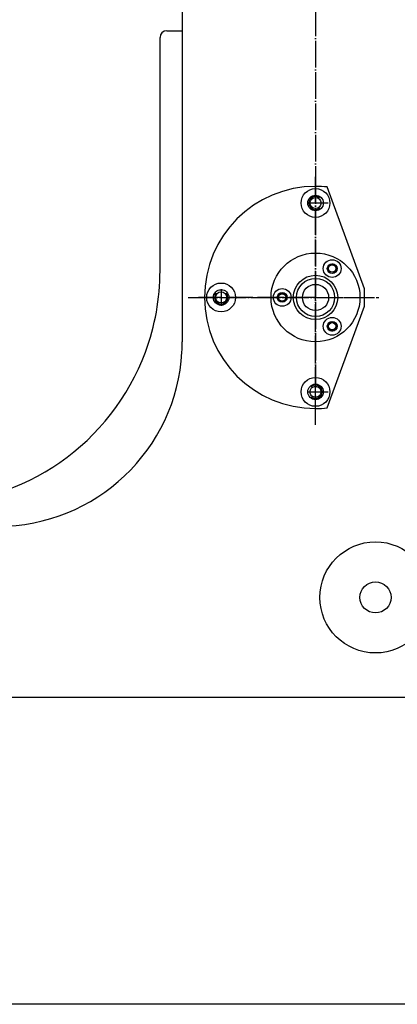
# Model space of a CAD drawing. Extents: x -1763 to 4575, y -3429 to 1051.
# Tile 15 of 80: x 160 to 330, y -2170 to -1727. Entities that reach past the tile are written whole.
import ezdxf

# ---------------------------------------------------------------- set-up
doc = ezdxf.new("R2010")
doc.units = 0
doc.linetypes.add('DOT_CENTER', pattern=[14, 12, -1, 0, -1])
doc.layers.add('1', color=7, linetype='CONTINUOUS')

# ---------------------------------------------------------------- blocks, each defined once
blk = doc.blocks.new('PIN__246', base_point=(313, -1871.88))
at = {"layer": '1', "color": 4, "linetype": 'CONTINUOUS'}
for centre, radius in [((293, -1851.88), 20), ((300.5, -1838.89), 4), ((300.5, -1838.89), 2.2), ((293, -1851.88), 10), ((293, -1851.88), 8.6), ((293, -1851.88), 5.9), ((278, -1851.88), 4), ((278, -1851.88), 2.2), ((300.5, -1864.87), 4), ((300.5, -1864.87), 2.2)]:
    blk.add_circle(centre, radius, dxfattribs=at)
blk = doc.blocks.new('FV__247', base_point=(293, -1851.88))
at = {"layer": '1', "color": 6, "linetype": 'DOT_CENTER'}
for p, q in [((293, -1851.88), (293, -1796.24)), ((293, -1851.88), (240.35, -1851.88)), ((293, -1909.25), (293, -1851.88)), ((293, -1851.88), (319.14, -1851.88))]:
    blk.add_line(p, q, dxfattribs=at)
at = {"layer": '1', "color": 6, "linetype": 'CONTINUOUS'}
for p, q in [((315, -1848), (298.32, -1802.16)), ((315, -1855.76), (315, -1848)), ((298.32, -1901.6), (315, -1855.76))]:
    blk.add_line(p, q, dxfattribs=at)
for centre, radius in [((293, -1809.38), 6.5), ((293, -1809.38), 3.5), ((300.5, -1838.89), 1.65), ((293, -1851.88), 10), ((250.5, -1851.88), 6.5), ((250.5, -1851.88), 3.5), ((278, -1851.88), 1.65), ((300.5, -1864.87), 1.65), ((293, -1894.38), 6.5), ((293, -1894.38), 3.5)]:
    blk.add_circle(centre, radius, dxfattribs=at)
for centre, radius, start, end in [((293, -1851.88), 50, 90, 180), ((293, -1851.88), 50, 83.8961, 90), ((300.5, -1838.89), 2, 0, -174.7363), ((300.5, -1838.89), 2, -86.1751, 0), ((293, -1851.88), 50, 180, -90), ((278, -1851.88), 2, -67.6264, 180), ((278, -1851.88), 2, 180, -151.2344), ((300.5, -1864.87), 2, 0, 149.2551), ((300.5, -1864.87), 2, -130.4948, 0), ((293, -1851.88), 50, -90, -83.8961)]:
    blk.add_arc(centre, radius, start, end, dxfattribs=at)
at = {"layer": '1'}
blk.add_blockref('PIN__246', (313, -1871.88), dxfattribs=at)
blk = doc.blocks.new('HEADPLATE_TSK', base_point=(-401.37, -2707.76))
at = {"layer": '1', "color": 1, "linetype": 'DOT_CENTER'}
for p, q in [((293, -1553.13), (293, -1797.8)), ((293, -1797.8), (293, -1890.63)), ((298.7, -1809.38), (289.25, -1809.38)), ((235.73, -1851.88), (321.52, -1851.88)), ((250.5, -1848.13), (250.5, -1855.63)), ((250.5, -1848.13), (250.5, -1855.63)), ((293, -1905.2), (293, -1890.63)), ((289.25, -1894.38), (298.7, -1894.38))]:
    blk.add_line(p, q, dxfattribs=at)
at = {"layer": '1', "color": 7, "linetype": 'CONTINUOUS'}
for p, q in [((233, -1696.88), (233, -1731.88)), ((226, -1731.88), (233, -1731.88)), ((233, -1731.88), (233, -1871.88)), ((223, -1839.88), (223, -1734.88)), ((370, -2031.88), (47.55, -2031.88))]:
    blk.add_line(p, q, dxfattribs=at)
for centre, radius in [((293, -1809.38), 2.5), ((250.5, -1851.88), 2.5), ((293, -1894.38), 2.5), ((320, -1986.88), 25), ((320, -1986.88), 7)]:
    blk.add_circle(centre, radius, dxfattribs=at)
for centre, radius, start, end in [((226, -1734.88), 3, 90, 180), ((118, -1839.88), 105, -20.4, 0), ((150, -1871.88), 83, -3.1771, 0), ((118, -1839.88), 105, -90, -20.4), ((150, -1871.88), 83, -90, -3.1771)]:
    blk.add_arc(centre, radius, start, end, dxfattribs=at)
at = {"layer": '1', "color": 1, "linetype": 'CONTINUOUS'}
for centre, start, end in [((293, -1809.38), 49.1585, -48.2724), ((250.5, -1851.88), 139.1585, 41.7276), ((293, -1894.38), -130.8415, 131.7276)]:
    blk.add_arc(centre, 3, start, end, dxfattribs=at)
at = {"layer": '1'}
blk.add_blockref('FV__247', (293, -1851.88), dxfattribs=at)
blk = doc.blocks.new('TEXT__258', base_point=(-2000, -2800))
at = {"layer": '1', "color": 1, "linetype": 'CONTINUOUS'}
blk.add_line((4500, -2170), (-700, -2170), dxfattribs=at)

msp = doc.modelspace()

# ---------------------------------------------------------------- block references
at = {"layer": '1'}
for name, p in [('TEXT__258', (-2000, -2800)), ('HEADPLATE_TSK', (-401.37, -2707.76))]:
    msp.add_blockref(name, p, dxfattribs=at)

doc.saveas('drawing.dxf')
